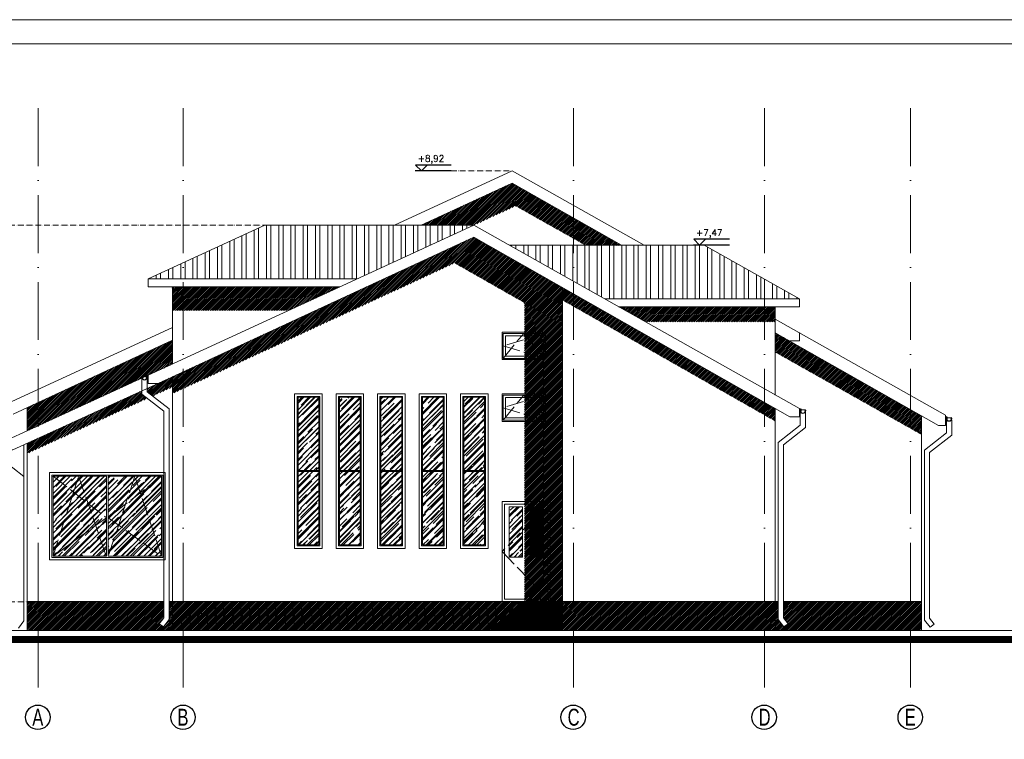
# Model space of a CAD drawing. Header units: millimetres. Extents: x -37273 to 136949, y -1495242345 to -598.
# Tile 21 of 53: x 52186 to 54228, y -12985 to -11494. Entities that reach past the tile are written whole.
import ezdxf

# ---------------------------------------------------------------- set-up
doc = ezdxf.new("R2010")
doc.units = ezdxf.units.MM
for name, pattern in [('ACAD_ISO02W100', [15, 12, -3]), ('ACAD_ISO10W100', [18, 12, -3, 0, -3]), ('HIDDEN', [9.525, 6.35, -3.175])]:
    doc.linetypes.add(name, pattern=pattern)
for name, color, linetype in [('cień1', 250, 'Continuous'), ('okna 1', 251, 'Continuous'), ('OPISY', 4, 'Continuous')]:
    doc.layers.add(name, color=color, linetype=linetype)
for name, color, linetype, lineweight in [('DIM', 15, 'Continuous', 5), ('urządzenia', 252, 'Continuous', 0), ('wymiarowannie', 253, 'Continuous', 5), ('ściany', 190, 'Continuous', 25)]:
    doc.layers.add(name, color=color, linetype=linetype, lineweight=lineweight)
doc.styles.add('op2', font='arial.ttf')
doc.styles.add('ROMANS', font='romans.shx')

# ---------------------------------------------------------------- blocks, each defined once
blk = doc.blocks.new('rynna150')
for p, q in [((-16.5, -6.9), (-16.5, -5.7)), ((-16.5, -5.7), (-16, -5.7)), ((-16, -6.9), (-16, -5.7)), ((-15.8, -6.9), (-16, -6.9)), ((-15.8, -5.7), (-15.8, -6.9)), ((-15.6, -6.9), (-15.6, -5.7)), ((-15.6, -9.4), (-15.6, -7)), ((-14.5, -6.2), (-15.3, -5.5)), ((-15.1, -6.9), (-15, -7)), ((-3.1, -4.7), (-14.5, -4.7)), ((-3.1, -2.1), (-3.1, -9.1)), ((-2, -8.6), (-2.8, -9.3)), ((-2, -5), (-1.2, -4.3)), ((-1.5, -5.8), (-1.5, -5.8)), ((-1, -6.9), (-1, -4.5)), ((-1, -7), (-1, -9.4)), ((-0.7, -4.5), (-0.7, -6.5)), ((-0.7, -6.5), (-0.6, -6.5)), ((-0.6, -7.5), (-0.6, -0.8)), ((0, -6.9), (0, -0.5))]:
    blk.add_line(p, q)
at = {"linetype": 'HIDDEN', "ltscale": 0.05}
for p, q in [((-16, -6.4), (-16.5, -6.4)), ((-16, -6.6), (-16.5, -6.6)), ((-0.6, -5.5), (0, -5.5)), ((-0.6, -5.8), (0, -5.8))]:
    blk.add_line(p, q, dxfattribs=at)
for centre, radius, start, end in [((-16.5, -6.5), 0.318, 90, 270), ((-8.3, -6.9), 8.26, 180, 0), ((-14.9, -5.7), 1.05, 291.9996, 180), ((-8.3, -6.9), 7.7, 180, 0), ((-14.9, -5.7), 0.891, 288.0434, 180), ((-14.9, -5.7), 0.648, 308.41, 180), ((-8.3, -6.9), 7.29, 180, 0), ((-2.4, -9.1), 0.648, 180, 51.59), ((-1.6, -4.5), 1.05, 0, 248.0004), ((-1.6, -4.5), 0.891, 0, 251.9566), ((-1.6, -4.5), 0.648, 0, 231.59), ((0.2, -5.1), 0.318, 270, 90)]:
    blk.add_arc(centre, radius, start, end)
for points in [[(-14.6, -6.5), (-14.9, -6.7), (-15.1, -6.9)], [(-14.5, -6.7), (-14.7, -6.8), (-15, -7)], [(-2, -5.5), (-1.8, -5.6), (-1.6, -5.8)], [(-1.9, -5.4), (-1.7, -5.5), (-1.5, -5.8)]]:
    blk.add_spline(points, degree=3)

msp = doc.modelspace()

# ---------------------------------------------------------------- hatches: boundary and pattern name
at = {"layer": 'cień1', "ltscale": 3}
h = msp.add_hatch(dxfattribs=at)
h.set_pattern_fill('ANSI31', color=250, scale=0.8)
h.set_pattern_definition([(45, (91372.7748, -12928.5587), (-1.79605122, 1.79605122), [])])
h.paths.add_polyline_path([(53752.65, -12182.86), (54033.15, -12340.79), (54033.15, -12301.67), (53752.65, -12142.19)])
h.paths.add_polyline_path([(53127.65, -11919.47), (53018.39, -11919.47), (53164.67, -11851.81), (53214.14, -11879.67), (53127.65, -11919.47)])
h.paths.add_polyline_path([(53256.56, -11860.15), (53334.15, -11904.26), (53334.15, -11947.23), (53214.14, -11879.67)])
h.paths.add_polyline_path([(53334.15, -11904.26), (53433.95, -11961), (53358.6, -11961), (53334.15, -11947.23)])
h.paths.add_polyline_path([(53164.67, -11851.81), (53214.14, -11879.67), (53256.56, -11860.15), (53207.25, -11832.11)])
h.paths.add_polyline_path([(54033.15, -12301.67), (54033.15, -12340.79), (54055.65, -12353.46), (54055.65, -12314.46)])
h = msp.add_hatch(dxfattribs=at)
h.set_pattern_fill('ANSI31', color=250, scale=0.8)
h.set_pattern_definition([(45, (90879.5346, -12900.8817), (-1.79605122, 1.79605122), [])])
h.paths.add_polyline_path([(52525.15, -12258.17), (52525.15, -12223.16), (53053.64, -11978.7), (53087.6, -11998.01)])
h.paths.add_polyline_path([(53334.15, -12087.85), (53730.15, -12312.99), (53730.15, -12287.02), (53334.15, -12061.87)])
h.paths.add_polyline_path([(53087.6, -11998.01), (53136.41, -11975.43), (53311.65, -12075.06), (53311.65, -12125.39)])
h.paths.add_polyline_path([(53136.41, -11975.43), (53161.6, -11963.77), (53311.65, -12049.08), (53311.65, -12075.06)])
h.paths.add_polyline_path([(53053.64, -11978.7), (53102.46, -11956.12), (53136.41, -11975.43), (53087.6, -11998.01)])
h.paths.add_polyline_path([(53102.46, -11956.12), (53127.65, -11944.47), (53161.6, -11963.77), (53136.41, -11975.43)])
h.paths.add_polyline_path([(53730.15, -12312.99), (53752.65, -12325.78), (53752.65, -12299.81), (53730.15, -12287.02)])
h.paths.add_polyline_path([(53311.65, -12075.06), (53334.15, -12087.85), (53334.15, -12061.87), (53311.65, -12049.08)])
h = msp.add_hatch(dxfattribs=at)
h.set_pattern_fill('ANSI31', color=250, scale=0.8)
h.set_pattern_definition([(45, (90857.0346, -12650.3082), (-1.79605122, 1.79605122), [])])
h.paths.add_polyline_path([(52525.15, -12047.31), (52849.87, -12047.31), (52743.93, -12096.06), (52525.15, -12096.06)])
h.paths.add_polyline_path([(52502.65, -12047.31), (52502.65, -12096.09), (52525.15, -12096.09), (52525.15, -12047.31)])
h = msp.add_hatch(dxfattribs=at)
h.set_pattern_fill('ANSI31', color=250, scale=0.8)
h.set_pattern_definition([(45, (91516.137, -13334.2103), (-1.79605122, 1.79605122), [])])
h.paths.add_polyline_path([(53232.56, -12079.21), (53232.56, -12699.11), (53218.36, -12699.11), (53218.36, -12714.11), (53200.53, -12714.11), (53200.53, -12729.11), (53181.99, -12729.11), (53181.99, -12744.11), (53161.75, -12744.11), (53161.75, -12759.11), (53311.65, -12759.11), (53311.65, -12125.97)])
h = msp.add_hatch(dxfattribs=at)
h.set_pattern_fill('ANSI31', color=250, scale=0.8)
h.set_pattern_definition([(45, (91782.8483, -12694.5881), (-1.79605122, 1.79605122), [])])
h.paths.add_polyline_path([(53428.46, -12088.84), (53730.15, -12088.84), (53730.15, -12119.49), (53482.9, -12119.49)])
h.paths.add_polyline_path([(53730.15, -12119.49), (53730.15, -12088.84), (53752.65, -12088.84), (53752.65, -12119.49)])
h = msp.add_hatch(dxfattribs=at)
h.set_pattern_fill('ANSI31', color=250, scale=0.8)
h.set_pattern_definition([(45, (90556.0346, -12920.7255), (-1.79605122, 1.79605122), [])])
h.paths.add_polyline_path([(52224.15, -12286.85), (52502.65, -12158.03), (52502.65, -12207.1), (52452.65, -12230.11), (52452.67, -12230.11), (52450.77, -12230.98), (52450.77, -12229.8), (52450.36, -12230.03), (52450.36, -12231.17), (52446.77, -12232.82), (52440.35, -12232.82, 0.5443082), (52439.28, -12233.5), (52438.87, -12233.5), (52438.87, -12233.87), (52438.87, -12233.87, 1), (52438.87, -12234.32), (52438.87, -12234.32), (52438.87, -12234.42, 0.0811146), (52439.18, -12236.31), (52224.15, -12335.27)])
h.paths.add_polyline_path([(52201.65, -12297.26), (52224.15, -12286.85), (52224.15, -12335.27), (52201.65, -12345.63)])
h = msp.add_hatch(dxfattribs=at)
h.set_pattern_fill('ANSI31', color=250, scale=0.8)
h.set_pattern_definition([(45, (90857.0346, -12843.6767), (-1.79605122, 1.79605122), [])])
h.paths.add_polyline_path([(52502.65, -12233.57), (52525.15, -12223.16), (52525.15, -12258.17), (52502.65, -12268.58), (52502.65, -12233.57)])
h = msp.add_hatch(dxfattribs=at)
h.set_pattern_fill('ANSI31', color=250, scale=0.8)
h.set_pattern_definition([(45, (90556.0346, -12967.6465), (-1.79605122, 1.79605122), [])])
h.paths.add_polyline_path([(52224.15, -12382.26), (52224.15, -12361.08), (52439.16, -12262.76), (52439.16, -12269.3), (52450.97, -12278.53)])
h.paths.add_polyline_path([(52450.16, -12264.5), (52450.16, -12257.73), (52472.81, -12247.37), (52502.65, -12233.57), (52502.65, -12254.9), (52461.78, -12273.59)])
h.paths.add_polyline_path([(52201.65, -12392.55), (52201.65, -12371.37), (52224.15, -12361.08), (52224.15, -12382.26)])
h = msp.add_hatch(dxfattribs=at)
h.set_pattern_fill('ANSI31', color=251, scale=0.8)
h.set_pattern_definition([(45, (90556.0346, -13334.2103), (-1.79605122, 1.79605122), [])])
h.paths.add_polyline_path([(52224.15, -12759.11), (52224.15, -12699.11), (52484.88, -12699.11), (52484.88, -12733.03), (52475.45, -12745.23), (52484.15, -12751.96), (52495.88, -12736.79), (52495.88, -12699.11), (52502.65, -12699.11), (52502.65, -12759.11)])
h.paths.add_polyline_path([(52201.65, -12759.11), (52201.65, -12699.11), (52224.15, -12699.11), (52224.15, -12759.11)])
h = msp.add_hatch(dxfattribs=at)
h.set_pattern_fill('ANSI31', color=251, scale=0.8)
h.set_pattern_definition([(45, (90857.0346, -13334.2103), (-1.79605122, 1.79605122), [])])
h.paths.add_polyline_path([(52525.15, -12759.11), (52525.15, -12744.11), (52532.65, -12744.11), (53311.65, -12744.11), (53311.65, -12759.11)])
h.paths.add_polyline_path([(52532.65, -12744.11), (52532.65, -12729.11), (52562.65, -12729.11), (53311.65, -12729.11), (53311.65, -12744.11)])
h.paths.add_polyline_path([(52562.65, -12729.11), (52562.65, -12714.11), (52592.65, -12714.11), (53311.65, -12714.11), (53311.65, -12729.11)])
h.paths.add_polyline_path([(52592.65, -12714.11), (52592.65, -12699.11), (53311.65, -12699.11), (53311.65, -12714.11)])
h.paths.add_polyline_path([(52525.15, -12744.11), (52525.15, -12699.11), (52592.65, -12699.11), (52592.65, -12714.11), (52562.65, -12714.11), (52562.65, -12729.11), (52532.65, -12729.11), (52532.65, -12744.11)])
h.paths.add_polyline_path([(52502.65, -12699.11), (52525.15, -12699.11), (52525.15, -12744.11), (52502.65, -12744.11)])
h.paths.add_polyline_path([(52502.65, -12759.11), (52525.15, -12759.11), (52525.15, -12744.11), (52502.65, -12744.11)])
h = msp.add_hatch(dxfattribs=at)
h.set_pattern_fill('ANSI31', color=251, scale=0.8)
h.set_pattern_definition([(45, (91666.0346, -13334.2103), (-1.79605122, 1.79605122), [])])
h.paths.add_polyline_path([(53334.15, -12759.11), (53334.15, -12699.11), (53730.15, -12699.11), (53730.15, -12759.11)])
h.paths.add_polyline_path([(53752.65, -12759.11), (53752.65, -12699.11), (53758.74, -12699.11), (53758.74, -12736.79), (53770.48, -12751.96), (53779.18, -12745.23), (53769.74, -12733.03), (53769.74, -12699.11), (54033.15, -12699.11), (54033.15, -12759.11)])
h.paths.add_polyline_path([(54033.15, -12759.11), (54033.15, -12699.11), (54055.65, -12699.11), (54055.65, -12759.11)])
h.paths.add_polyline_path([(53730.15, -12759.11), (53730.15, -12699.11), (53752.65, -12699.11), (53752.65, -12759.11)])
h.paths.add_polyline_path([(53311.65, -12759.11), (53311.65, -12699.11), (53334.15, -12699.11), (53334.15, -12759.11)])
at = {"layer": 'okna 1'}
h = msp.add_hatch(dxfattribs=at)
h.set_pattern_fill('AR-RROOF', color=251, scale=0.49, angle=45)
h.set_pattern_definition([(45, (87321.582, -13157.21), (10.560781, 28.162083), [186.69, -24.892, 62.23, -12.446]), (45, (87328.887, -13141.105), (-20.505517, 2.904215), [37.338, -4.10718, 74.676, -9.3345]), (45, (87318.502, -13145.329), (39.866949, 51.6598214), [99.568, -17.4244, 49.784, -12.446])])
h.paths.add_polyline_path([(52763.04, -12582.11), (52763.04, -12276.11), (52806.04, -12276.11), (52806.04, -12582.11)])
h.paths.add_polyline_path([(52935.04, -12582.11), (52935.04, -12276.11), (52978.04, -12276.11), (52978.04, -12582.11)])
h.paths.add_polyline_path([(53107.04, -12582.11), (53107.04, -12276.11), (53150.04, -12276.11), (53150.04, -12582.11)])
h.paths.add_polyline_path([(52849.04, -12582.11), (52849.04, -12276.11), (52892.04, -12276.11), (52892.04, -12582.11)])
h.paths.add_polyline_path([(53021.04, -12582.11), (53021.04, -12276.11), (53064.04, -12276.11), (53064.04, -12582.11)])
h = msp.add_hatch(dxfattribs=at)
h.set_pattern_fill('AR-RROOF', color=251, scale=0.49, angle=45)
h.set_pattern_definition([(45, (86813.688, -13180.71), (10.560781, 28.162083), [186.69, -24.892, 62.23, -12.446]), (45, (86820.992, -13164.605), (-20.505517, 2.904215), [37.338, -4.10718, 74.676, -9.3345]), (45, (86810.6076, -13168.829), (39.866949, 51.6598214), [99.568, -17.4244, 49.784, -12.446])])
h.paths.add_polyline_path([(52297.52, -12472.59), (52327.59, -12496.01), (52343.43, -12541.68), (52255.15, -12605.61)])
h.paths.add_polyline_path([(52391, -12541.09), (52405.34, -12497.81), (52436.1, -12473.89), (52480.15, -12605.61)])
h.paths.add_polyline_path([(52480.15, -12605.61), (52480.15, -12499.61), (52480.15, -12439.61), (52436.1, -12473.89)])
h.paths.add_polyline_path([(52369.62, -12605.61), (52480.15, -12605.61), (52391, -12541.09)])
h.paths.add_polyline_path([(52255.15, -12605.61), (52343.43, -12541.68), (52365.62, -12605.61)])
h.paths.add_polyline_path([(52255.15, -12439.61), (52297.52, -12472.59), (52255.15, -12605.61), (52255.15, -12499.61)])
h.paths.add_polyline_path([(52308.02, -12439.61), (52365.62, -12439.61), (52365.62, -12525.61), (52327.59, -12496.01)])
h.paths.add_polyline_path([(52369.62, -12525.61), (52369.62, -12439.61), (52424.63, -12439.61), (52405.34, -12497.81)])
h.paths.add_polyline_path([(52480.15, -12439.61), (52424.63, -12439.61), (52436.1, -12473.89)])
h.paths.add_polyline_path([(52436.1, -12473.89), (52424.63, -12439.61), (52405.34, -12497.81)])
h.paths.add_polyline_path([(52365.62, -12605.61), (52365.62, -12525.61), (52343.43, -12541.68)])
h.paths.add_polyline_path([(52255.15, -12439.61), (52297.52, -12472.59), (52308.02, -12439.61)])
h.paths.add_polyline_path([(52343.43, -12541.68), (52365.62, -12525.61), (52327.59, -12496.01)])
h.paths.add_polyline_path([(52369.62, -12525.61), (52391, -12541.09), (52369.62, -12605.61)])
h.paths.add_polyline_path([(52327.59, -12496.01), (52308.02, -12439.61), (52297.52, -12472.59)])
h.paths.add_polyline_path([(52369.62, -12525.61), (52391, -12541.09), (52405.34, -12497.81)])
h = msp.add_hatch(dxfattribs=at)
h.set_pattern_fill('AR-RROOF', color=251, scale=0.49, angle=45)
h.set_pattern_definition([(45, (87759.299, -13182.204), (10.560781, 28.162083), [186.69, -24.892, 62.23, -12.446]), (45, (87766.604, -13166.1), (-20.505517, 2.904215), [37.338, -4.10718, 74.676, -9.3345]), (45, (87756.219, -13170.324), (39.866949, 51.6598214), [99.568, -17.4244, 49.784, -12.446])])
h.paths.add_polyline_path([(53200.76, -12502.81), (53200.76, -12607.11), (53228.48, -12607.11), (53228.48, -12502.81)])
h.paths.add_polyline_path([(53243.61, -12502.81), (53243.61, -12607.11), (53271.33, -12607.11), (53271.33, -12502.81)])
at = {"layer": 'wymiarowannie', "lineweight": 13, "ltscale": 3}
h = msp.add_hatch(dxfattribs=at)
h.set_pattern_fill('STEEL', color=252, scale=8, angle=45)
h.set_pattern_definition([(90, (52452.648, -12072.238), (-25.4, 2e-15), []), (90, (52443.668, -12063.257), (-25.4, 2e-15), [])])
h.paths.add_polyline_path([(52525.15, -11997.34), (52694.36, -11919.47), (53127.65, -11919.47), (52885.94, -12030.71), (52525.15, -12030.71)])
h.paths.add_polyline_path([(53334.15, -12035.74), (53334.15, -11961), (53605.08, -11961), (53730.15, -12031.42), (53730.15, -12072.24), (53398.98, -12072.24)])
h.paths.add_polyline_path([(53334.15, -12035.74), (53334.15, -11961), (53201.41, -11961)])
h.paths.add_polyline_path([(52452.65, -12030.71), (52525.15, -11997.34), (52525.15, -12030.71)])
h = msp.add_hatch(dxfattribs=at)
h.set_pattern_fill('STEEL', color=252, scale=8, angle=45)
h.set_pattern_definition([(90, (53730.148, -12072.238), (-25.4, 2e-15), []), (90, (53721.168, -12063.257), (-25.4, 2e-15), [])])
h.paths.add_polyline_path([(53752.65, -12072.24), (53802.65, -12072.24), (53730.15, -12031.42), (53730.15, -12072.24)])

# ---------------------------------------------------------------- linework, layer by layer
at = {"layer": 'DIM', "ltscale": 0.1}
for points in [[(50877.53, -14463.69), (56803.86, -14463.69), (56803.86, -11493.69), (50877.53, -11493.69)], [(50927.53, -14413.69), (56753.86, -14413.69), (56753.86, -11543.69), (50927.53, -11543.69)]]:
    msp.add_lwpolyline(points, close=True, dxfattribs=at)
at = {"layer": 'OPISY', "color": 4}
for p, q in [((53080.63, -11794.76), (53006.48, -11794.76)), ((53006.48, -11794.76), (53018.83, -11807.11)), ((53031.17, -11794.76), (53018.83, -11807.11)), ((53080.4, -11807.11), (53006.24, -11807.11)), ((53657.38, -11961), (53583.22, -11961)), ((53657.62, -11948.65), (53583.46, -11948.65)), ((53583.46, -11948.65), (53595.81, -11961)), ((53608.16, -11948.65), (53595.81, -11961))]:
    msp.add_line(p, q, dxfattribs=at)
at = {"layer": 'urządzenia', "linetype": 'ACAD_ISO10W100'}
for p, q in [((53080.4, -11807.11), (53207.25, -11807.11)), ((52055.58, -11919.47), (52725.77, -11919.47)), ((52055.58, -12699.73), (52225.05, -12699.73)), ((52055.58, -12759.11), (52225.05, -12759.11))]:
    msp.add_line(p, q, dxfattribs=at)
at = {"layer": 'wymiarowannie', "color": 251, "linetype": 'ACAD_ISO10W100', "lineweight": 13, "ltscale": 10}
for p, q in [((52224.15, -11677.15), (52224.15, -12913.82)), ((52525.15, -11677.15), (52525.15, -12913.82)), ((53334.15, -11677.15), (53334.15, -12913.82)), ((53730.15, -11677.15), (53730.15, -12913.82)), ((54033.15, -11677.15), (54033.15, -12913.82))]:
    msp.add_line(p, q, dxfattribs=at)
at = {"layer": 'wymiarowannie', "color": 5, "lineweight": 13, "ltscale": 3}
for p, q in [((53207.25, -11807.11), (52963.1, -11919.47)), ((53207.25, -11807.11), (53480.57, -11961)), ((53207.25, -11832.11), (53018.39, -11919.47)), ((53433.95, -11961), (53207.25, -11832.11)), ((52694.36, -11919.47), (52452.65, -12030.71)), ((52694.36, -11919.47), (53127.65, -11919.47)), ((53201.41, -11961), (53605.08, -11961)), ((53605.08, -11961), (53802.65, -12072.24)), ((52452.65, -12047.31), (52452.65, -12030.71)), ((52885.94, -12030.71), (52452.65, -12030.71)), ((52849.87, -12047.31), (52452.65, -12047.31)), ((52502.65, -12159.47), (52502.65, -12047.31)), ((53752.65, -12072.24), (53398.98, -12072.24)), ((53752.65, -12072.24), (53802.65, -12072.24)), ((53802.65, -12072.24), (53802.65, -12088.84)), ((53802.65, -12088.84), (53428.46, -12088.84)), ((53752.65, -12271.37), (53752.65, -12088.84)), ((52502.65, -12207.1), (52502.65, -12122.5)), ((53752.65, -12114.19), (54105.63, -12312.93)), ((52502.65, -12131.38), (52151.67, -12292.9)), ((53186.04, -12198.08), (53186.04, -12141.08)), ((53186.04, -12141.08), (53276.04, -12141.08)), ((53273.54, -12143.58), (53188.54, -12143.58)), ((53188.54, -12143.58), (53188.54, -12195.58)), ((53273.54, -12195.58), (53273.54, -12143.58)), ((53276.04, -12141.08), (53276.04, -12198.08)), ((54090.83, -12334.46), (53752.65, -12142.19)), ((53802.63, -12142.15), (53802.65, -12159.41)), ((52502.65, -12158.03), (52172.15, -12310.9)), ((53193.54, -12148.58), (53268.54, -12148.58)), ((53193.54, -12190.58), (53193.54, -12148.58)), ((53268.54, -12148.58), (53268.54, -12190.58)), ((53802.65, -12159.41), (53782.48, -12159.41)), ((53186.04, -12198.08), (53276.04, -12198.08)), ((53188.54, -12195.58), (53273.54, -12195.58)), ((53268.54, -12190.58), (53193.54, -12190.58)), ((53186.04, -12326.11), (53186.04, -12269.11)), ((53186.04, -12269.11), (53276.04, -12269.11)), ((53276.04, -12269.11), (53276.04, -12326.11)), ((53273.54, -12271.61), (53188.54, -12271.61)), ((53188.54, -12271.61), (53188.54, -12323.61)), ((53193.54, -12276.61), (53268.54, -12276.61)), ((53193.54, -12318.61), (53193.54, -12276.61)), ((53268.54, -12276.61), (53268.54, -12318.61)), ((53273.54, -12323.61), (53273.54, -12271.61)), ((52201.65, -12345.63), (52201.65, -12297.26)), ((53186.04, -12326.11), (53276.04, -12326.11)), ((53188.54, -12323.61), (53273.54, -12323.61)), ((53268.54, -12318.61), (53193.54, -12318.61)), ((54055.65, -12759.11), (54055.65, -12314.46)), ((54105.63, -12312.93), (54105.65, -12334.46)), ((54090.83, -12334.46), (54105.65, -12334.46)), ((52201.65, -12759.11), (52201.65, -12371.37)), ((52247.65, -12613.11), (52247.65, -12432.11)), ((52247.65, -12432.11), (52487.65, -12432.11)), ((52487.65, -12613.11), (52487.65, -12432.11)), ((52806.04, -12428.11), (52763.04, -12428.11)), ((52806.04, -12430.11), (52763.04, -12430.11)), ((52892.04, -12428.11), (52849.04, -12428.11)), ((52892.04, -12430.11), (52849.04, -12430.11)), ((52978.04, -12428.11), (52935.04, -12428.11)), ((52978.04, -12430.11), (52935.04, -12430.11)), ((53064.04, -12428.11), (53021.04, -12428.11)), ((53064.04, -12430.11), (53021.04, -12430.11)), ((53150.04, -12428.11), (53107.04, -12428.11)), ((53150.04, -12430.11), (53107.04, -12430.11)), ((52252.65, -12437.11), (52252.65, -12608.11)), ((52482.65, -12437.11), (52252.65, -12437.11)), ((52255.15, -12439.61), (52255.15, -12499.61)), ((52365.62, -12439.61), (52255.15, -12439.61)), ((52365.62, -12605.61), (52365.62, -12439.61)), ((52480.15, -12439.61), (52369.62, -12439.61)), ((52369.62, -12439.61), (52369.62, -12605.61)), ((52480.15, -12499.61), (52480.15, -12439.61)), ((52482.65, -12608.11), (52482.65, -12437.11)), ((53186.04, -12492.28), (53286.04, -12492.28)), ((53186.04, -12492.28), (53186.04, -12699.11)), ((53286.04, -12492.28), (53286.04, -12699.11)), ((52255.15, -12499.61), (52255.15, -12605.61)), ((52480.15, -12605.61), (52480.15, -12499.61)), ((52487.65, -12613.11), (52247.65, -12613.11)), ((52252.65, -12608.11), (52482.65, -12608.11)), ((52255.15, -12605.61), (52365.62, -12605.61)), ((52369.62, -12605.61), (52480.15, -12605.61)), ((52592.65, -12714.11), (53311.65, -12714.11)), ((53286.04, -12699.11), (53186.04, -12699.11)), ((52562.65, -12729.11), (53311.65, -12729.11)), ((52532.65, -12744.11), (53311.65, -12744.11))]:
    msp.add_line(p, q, dxfattribs=at)
at = {"layer": 'wymiarowannie', "color": 7, "lineweight": 13, "ltscale": 3}
for p, q in [((53127.65, -11919.47), (52452.65, -12230.11)), ((53127.65, -11919.47), (53802.63, -12299.51)), ((53127.65, -11944.47), (52472.81, -12247.37)), ((53782.48, -12316.77), (53127.65, -11944.47)), ((53311.65, -12759.11), (53311.65, -12049.08)), ((52502.65, -12759.11), (52502.65, -12233.57)), ((53752.65, -12759.11), (53752.65, -12299.81)), ((53802.63, -12299.51), (53802.65, -12316.77)), ((53802.65, -12316.77), (53782.48, -12316.77))]:
    msp.add_line(p, q, dxfattribs=at)
at = {"layer": 'wymiarowannie', "color": 252, "linetype": 'ACAD_ISO02W100', "lineweight": 13, "ltscale": 3}
for p, q in [((52255.15, -12439.61), (52365.62, -12525.61)), ((52255.15, -12605.61), (52308.02, -12439.61)), ((52308.02, -12439.61), (52365.62, -12605.61)), ((52480.15, -12439.61), (52369.62, -12525.61)), ((52424.63, -12439.61), (52369.62, -12605.61)), ((52480.15, -12605.61), (52424.63, -12439.61)), ((52365.62, -12525.61), (52255.15, -12605.61)), ((52369.62, -12525.61), (52480.15, -12605.61))]:
    msp.add_line(p, q, dxfattribs=at)
at = {"layer": 'wymiarowannie', "color": 252, "lineweight": 13, "ltscale": 3}
for p, q in [((52201.65, -12699.11), (52484.88, -12699.11)), ((52495.88, -12699.11), (53758.74, -12699.11)), ((53769.74, -12699.11), (54055.65, -12699.11)), ((52475.45, -12745.23), (52484.15, -12751.96)), ((53779.18, -12745.23), (53770.48, -12751.96)), ((54082.18, -12745.98), (54073.48, -12752.72))]:
    msp.add_line(p, q, dxfattribs=at)
at = {"layer": 'wymiarowannie', "color": 0, "lineweight": 13, "ltscale": 3}
msp.add_line((55732.37, -12759.11), (51578.31, -12759.11), dxfattribs=at)
at = {"layer": 'wymiarowannie', "color": 252, "linetype": 'ACAD_ISO02W100', "lineweight": 13, "ltscale": 3}
for points in [[(53273.54, -12143.58), (53188.54, -12169.58), (53273.54, -12195.58)], [(53188.54, -12195.58), (53231.04, -12143.58), (53273.54, -12195.58)], [(53273.54, -12271.61), (53188.54, -12297.61), (53273.54, -12323.61)], [(53188.54, -12323.61), (53231.04, -12271.61), (53273.54, -12323.61)], [(53286.04, -12492.28), (53186.04, -12595.7), (53286.04, -12699.11)]]:
    msp.add_lwpolyline(points, dxfattribs=at)
at = {"layer": 'wymiarowannie', "color": 5, "lineweight": 13, "ltscale": 3}
for points in [[(52452.67, -12230.11), (52151.66, -12368.63), (52151.65, -12385.02), (52171.81, -12385.02), (52472.81, -12247.37)], [(52756.04, -12589.11), (52813.04, -12589.11), (52813.04, -12269.11), (52756.04, -12269.11), (52756.04, -12589.11)], [(52842.04, -12589.11), (52899.04, -12589.11), (52899.04, -12269.11), (52842.04, -12269.11), (52842.04, -12589.11)], [(52928.04, -12589.11), (52985.04, -12589.11), (52985.04, -12269.11), (52928.04, -12269.11), (52928.04, -12589.11)], [(53014.04, -12589.11), (53071.04, -12589.11), (53071.04, -12269.11), (53014.04, -12269.11), (53014.04, -12589.11)], [(53100.04, -12589.11), (53157.04, -12589.11), (53157.04, -12269.11), (53100.04, -12269.11), (53100.04, -12589.11)], [(52502.65, -12759.11), (52502.65, -12744.11), (52532.65, -12744.11), (52532.65, -12729.11), (52562.65, -12729.11), (52562.65, -12714.11), (52592.65, -12714.11), (52592.65, -12699.11), (53311.65, -12699.11)]]:
    msp.add_lwpolyline(points, dxfattribs=at)
at = {"layer": 'wymiarowannie', "color": 252, "lineweight": 13, "ltscale": 3}
for points in [[(52439.16, -12237.03), (52439.16, -12269.3), (52484.88, -12305.04), (52484.88, -12733.03), (52475.45, -12745.23)], [(52450.16, -12237.03), (52450.16, -12264.5), (52495.88, -12300.24), (52495.88, -12736.79), (52484.15, -12751.96)], [(53804.46, -12306.43), (53804.46, -12333.9), (53758.74, -12369.65), (53758.74, -12736.79), (53770.48, -12751.96)], [(53815.46, -12306.43), (53815.46, -12338.7), (53769.74, -12374.44), (53769.74, -12733.03), (53779.18, -12745.23)], [(54107.46, -12322.55), (54107.46, -12350.02), (54061.74, -12385.76), (54061.74, -12737.55), (54073.48, -12752.72)], [(54118.46, -12322.55), (54118.46, -12354.82), (54072.74, -12390.56), (54072.74, -12733.79), (54082.18, -12745.98)], [(52149.16, -12376.9), (52149.16, -12404.37), (52194.88, -12440.11), (52194.88, -12739.16), (52183.15, -12754.32)], [(52194.88, -12374.47), (52194.88, -12440.11)]]:
    msp.add_lwpolyline(points, dxfattribs=at)
at = {"layer": 'wymiarowannie', "color": 7, "lineweight": 13, "ltscale": 3}
msp.add_lwpolyline([(52452.67, -12230.11), (52452.65, -12247.37), (52472.81, -12247.37)], dxfattribs=at)
at = {"layer": 'wymiarowannie', "color": 5, "lineweight": 13, "ltscale": 3}
for points in [[(52761.04, -12584.11), (52808.04, -12584.11), (52808.04, -12274.11), (52761.04, -12274.11)], [(52763.04, -12582.11), (52806.04, -12582.11), (52806.04, -12276.11), (52763.04, -12276.11)], [(52847.04, -12584.11), (52894.04, -12584.11), (52894.04, -12274.11), (52847.04, -12274.11)], [(52849.04, -12582.11), (52892.04, -12582.11), (52892.04, -12276.11), (52849.04, -12276.11)], [(52933.04, -12584.11), (52980.04, -12584.11), (52980.04, -12274.11), (52933.04, -12274.11)], [(52935.04, -12582.11), (52978.04, -12582.11), (52978.04, -12276.11), (52935.04, -12276.11)], [(53019.04, -12584.11), (53066.04, -12584.11), (53066.04, -12274.11), (53019.04, -12274.11)], [(53021.04, -12582.11), (53064.04, -12582.11), (53064.04, -12276.11), (53021.04, -12276.11)], [(53105.04, -12584.11), (53152.04, -12584.11), (53152.04, -12274.11), (53105.04, -12274.11)], [(53107.04, -12582.11), (53150.04, -12582.11), (53150.04, -12276.11), (53107.04, -12276.11)], [(53286.04, -12699.11), (53186.04, -12699.11), (53186.04, -12492.28), (53286.04, -12492.28)], [(53281.04, -12694.11), (53191.04, -12694.11), (53191.04, -12497.28), (53281.04, -12497.28)], [(53200.76, -12502.81), (53228.48, -12502.81), (53228.48, -12607.11), (53200.76, -12607.11)], [(53271.33, -12502.81), (53243.61, -12502.81), (53243.61, -12607.11), (53271.33, -12607.11)]]:
    msp.add_lwpolyline(points, close=True, dxfattribs=at)
at = {"layer": 'wymiarowannie', "color": 252, "lineweight": 13, "ltscale": 3, "const_width": 15}
msp.add_lwpolyline([(51577.88, -12778.04), (55741.79, -12778.04)], dxfattribs=at)
at = {"layer": 'ściany', "color": 5, "ltscale": 100}
for centre in [(52223.57, -12939.2), (52524.57, -12939.2), (53333.57, -12939.2), (53729.57, -12939.2), (54032.57, -12939.2)]:
    msp.add_circle(centre, 25.39, dxfattribs=at)

# ---------------------------------------------------------------- block references
at = {"layer": 'wymiarowannie', "color": 252, "lineweight": 13, "ltscale": 3, "yscale": 0.7200000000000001, "zscale": 0.7200000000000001}
for p, xscale in [((52450.77, -12229.42), 0.7200000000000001), ((53803.86, -12298.82), -0.7200000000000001), ((54106.86, -12314.94), -0.7200000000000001)]:
    msp.add_blockref('rynna150', p, dxfattribs=dict(at, xscale=xscale))

# ---------------------------------------------------------------- texts
at = {"layer": 'OPISY', "color": 4, "style": 'ROMANS'}
for s, p in [('+8,92', (53011.36, -11787.91)), ('+7,47', (53588.34, -11941.8))]:
    msp.add_text(s, height=13.328, dxfattribs=at).set_placement(p)
at = {"layer": 'OPISY', "color": 4, "ltscale": 3, "style": 'op2', "width": 0.7}
for s, p in [('A', (52212.11, -12956.49)), ('B', (52513.11, -12956.49)), ('C', (53322.11, -12956.49)), ('D', (53718.11, -12956.49)), ('E', (54021.11, -12956.49))]:
    msp.add_text(s, height=35, dxfattribs=at).set_placement(p)

doc.saveas('drawing.dxf')
